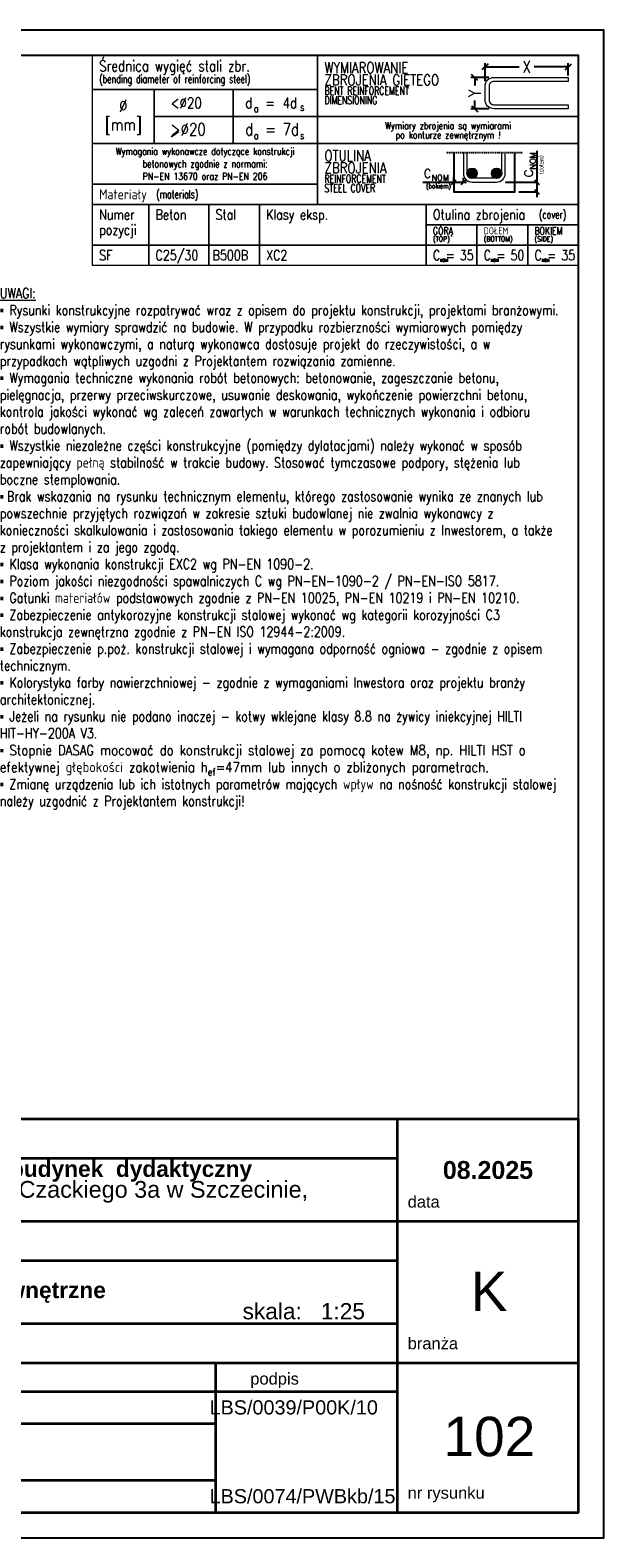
# Model space of a CAD drawing. Header units: millimetres. Extents: x 0 to 1625, y 0 to 742.
# Tile 24 of 24: x 1342 to 1625, y 0 to 742. Entities that reach past the tile are written whole.
import ezdxf
from ezdxf.enums import TextEntityAlignment as Align

# ---------------------------------------------------------------- set-up
doc = ezdxf.new("R2010")
doc.units = ezdxf.units.MM
doc.linetypes.add('AUSGEZOGEN', pattern=[0])
doc.linetypes.add('VERDECKT', pattern=[0.375, 0.25, -0.125])
for name, color, linetype in [('!PB_Ramka', 7, 'Continuous'), ('e-cad_kontur', 2, 'Continuous'), ('e-cad_opisy', 8, 'Continuous'), ('e-cad_prety_przekroj', 9, 'Continuous'), ('e-cad_wymiary', 1, 'Continuous'), ('PB_TABELKA_CIENKA', 1, 'Continuous'), ('PB_TABELKA_TEKST', 7, 'Continuous'), ('T__RAND', 7, 'Continuous')]:
    doc.layers.add(name, color=color, linetype=linetype)
doc.styles.add('e-cad_1', font='simplex.shx', dxfattribs={"width": 0.8})
doc.styles.add('KOPF8', font='simplex.shx', dxfattribs={"width": 0.8})
doc.styles.add('SIMPLEX7', font='simplex.shx', dxfattribs={"width": 0.7})
doc.styles.add('Styl 1', font='arial.ttf')
doc.styles.add('Styl 2', font='simplex.shx', dxfattribs={"width": 0.8})
doc.styles.add('STYL_AUTOMATYCZNY_1', font='arial.ttf')
doc.styles.add('STYL_AUTOMATYCZNY_2', font='simplex.shx')

# ---------------------------------------------------------------- blocks, each defined once
blk = doc.blocks.new('*U170')
at = {"layer": 'e-cad_opisy', "color": 8, "ltscale": 0.4}
blk.add_lwpolyline([(0, 0), (650, 0), (650, 297), (25, 297), (25, 297), (0, 297), (0, 0)], dxfattribs=at)
at = {"layer": 'e-cad_opisy', "color": 3, "ltscale": 0.4}
blk.add_lwpolyline([(30, 5), (645, 5), (645, 292), (30, 292), (30, 5)], dxfattribs=at)
blk = doc.blocks.new('_Oblique')
at = {"color": 0, "linetype": 'ByBlock', "lineweight": -2}
blk.add_line((-0.5, -0.5), (0.5, 0.5), dxfattribs=at)
blk = doc.blocks.new('zw$DBDF')
at = {"layer": 'e-cad_opisy', "color": 8, "ltscale": 10}
for p, q in [((-285.1, -55.5), (-114.8, -55.5)), ((125, -55.5), (-45.3, -55.5)), ((125, -97.6), (125, -36.8)), ((-266.4, -107.6), (-354.7, -107.6)), ((-336, -107.6), (-336, -147.9)), ((-336, -262.3), (-336, -222)), ((-266.4, -262.3), (-354.7, -262.3))]:
    blk.add_line(p, q, dxfattribs=at)
at = {"layer": 'e-cad_opisy', "color": 8, "ltscale": 20, "xscale": 30, "yscale": 30, "zscale": 30}
for p, rotation in [((-285.1, -55.5), 180), ((-336, -107.6), 90), ((-336, -262.3), 270)]:
    blk.add_blockref('_Oblique', p, dxfattribs=dict(at, rotation=rotation))
blk.add_blockref('_Oblique', (125, -55.5), dxfattribs=at)
at = {"layer": 'e-cad_opisy', "color": 1, "ltscale": 20, "insert": (-80.1, -55.5), "char_height": 60, "attachment_point": 5, "style": 'e-cad_1', "bg_fill": 3, "box_fill_scale": 1.1, "bg_fill_color": 257, "bg_fill_transparency": 0}
blk.add_mtext('X', dxfattribs=at)
at = {"layer": 'e-cad_opisy', "color": 1, "ltscale": 20, "insert": (-336, -185), "char_height": 60, "attachment_point": 5, "rotation": 90, "style": 'e-cad_1', "bg_fill": 3, "box_fill_scale": 1.1, "bg_fill_color": 257, "bg_fill_transparency": 0}
blk.add_mtext('Y', dxfattribs=at)
at = {"layer": 'e-cad_kontur', "color": 9, "lineweight": 18}
blk.add_lwpolyline([(125, -262.3), (-241.4, -262.3, -0.414214), (-285.1, -218.6), (-285.1, -151.3, -0.414214), (-241.4, -107.6), (125, -107.6), (125, -127.5), (-241.4, -127.5, 0.414214), (-265.2, -151.3), (-265.2, -218.6, 0.414214), (-241.4, -242.4), (125, -242.4)], format="xyb", close=True, dxfattribs=at)
at = {"layer": 'e-cad_opisy', "color": 8, "ltscale": 10}
blk.add_line((-285.1, -126.3), (-285.1, -36.8), dxfattribs=at)
blk = doc.blocks.new('TABELKA-ZBROJENIE')
at = {"layer": 'e-cad_kontur', "ltscale": 10}
for points in [[(-499.7, -580.2, 2.414214), (-523.5, -604, 0.414214), (-499.7, -580.2)], [(-379.5, -580.2, 2.414214), (-403.3, -604, 0.414214), (-379.5, -580.2)]]:
    blk.add_hatch(color=253, dxfattribs=at).paths.add_polyline_path(points)
at = {"layer": 'e-cad_kontur', "color": 3, "lineweight": 18, "ltscale": 10}
for points in [[(-2393.7, 0), (-1284.4, 0), (-1284.4, -166.7), (-2393.7, -166.7)], [(-1284.4, 0), (0, 0), (0, -300), (-1284.4, -300)], [(-2393.7, -166.7), (-2088.7, -166.7), (-2088.7, -433.3), (-2393.7, -433.3)], [(-2088.7, -166.7), (-1701.1, -166.7), (-1701.1, -300), (-2088.7, -300)], [(-1701.1, -166.7), (-1284.4, -166.7), (-1284.4, -300), (-1701.1, -300)], [(-2088.7, -300), (-1701.1, -300), (-1701.1, -433.3), (-2088.7, -433.3)], [(-1701.1, -300), (-1284.4, -300), (-1284.4, -433.3), (-1701.1, -433.3)], [(-1284.4, -300), (0, -300), (0, -433.3), (-1284.4, -433.3)], [(-2393.7, -433.3), (-1284.4, -433.3), (-1284.4, -633.3), (-2393.7, -633.3)], [(-1284.4, -433.3), (0, -433.3), (0, -733.3), (-1284.4, -733.3)], [(-2393.7, -633.3), (-1284.4, -633.3), (-1284.4, -733.3), (-2393.7, -733.3)], [(-2393.7, -733.3), (-2116.4, -733.3), (-2116.4, -933.3), (-2393.7, -933.3)], [(-2116.4, -733.3), (-1820.7, -733.3), (-1820.7, -933.3), (-2116.4, -933.3)], [(-1820.7, -733.3), (-1571.3, -733.3), (-1571.3, -933.3), (-1820.7, -933.3)], [(-1571.3, -733.3), (-750, -733.3), (-750, -933.3), (-1571.3, -933.3)], [(-750, -733.3), (0, -733.3), (0, -833.3), (-750, -833.3)], [(-750, -833.3), (-500, -833.3), (-500, -933.3), (-750, -933.3)], [(-500, -833.3), (-250, -833.3), (-250, -933.3), (-500, -933.3)], [(-250, -833.3), (0, -833.3), (0, -933.3), (-250, -933.3)], [(-2393.7, -933.3), (-2116.4, -933.3), (-2116.4, -1033.3), (-2393.7, -1033.3)], [(-2116.4, -933.3), (-1820.7, -933.3), (-1820.7, -1033.3), (-2116.4, -1033.3)], [(-1820.7, -933.3), (-1571.3, -933.3), (-1571.3, -1033.3), (-1820.7, -1033.3)], [(-1571.3, -933.3), (-750, -933.3), (-750, -1033.3), (-1571.3, -1033.3)], [(-750, -933.3), (-500, -933.3), (-500, -1033.3), (-750, -1033.3)], [(-500, -933.3), (-250, -933.3), (-250, -1033.3), (-500, -1033.3)], [(-250, -933.3), (0, -933.3), (0, -1033.3), (-250, -1033.3)]]:
    blk.add_lwpolyline(points, close=True, dxfattribs=at)
at = {"layer": 'e-cad_kontur'}
blk.add_lwpolyline([(-614.1, -477.9), (-614.1, -670.8), (-312.7, -670.8), (-312.7, -477.9)], dxfattribs=at)
at = {"layer": 'e-cad_kontur', "color": 3, "lineweight": 18}
for points in [[(-566.5, -477.9), (-566.5, -580.2, 0.414214), (-523.5, -623.1), (-403.3, -623.1, 0.414214), (-360.4, -580.2), (-360.4, -477.9)], [(-379.5, -477.9), (-379.5, -580.2, -0.414214), (-403.3, -604), (-523.5, -604, -0.414214), (-547.4, -580.2), (-547.4, -477.9)]]:
    blk.add_lwpolyline(points, format="xyb", dxfattribs=at)
at = {"layer": 'e-cad_prety_przekroj'}
for centre in [(-523.5, -580.2), (-403.3, -580.2)]:
    blk.add_circle(centre, 23.8, dxfattribs=at)
at = {"layer": 'e-cad_wymiary', "color": 8, "lineweight": -2, "ltscale": 10}
for points in [[(-625.4, -634.4), (-602.9, -611.9)], [(-577.7, -634.4), (-555.2, -611.9)], [(-215.8, -611.9), (-193.3, -634.4)], [(-215.8, -659.5), (-193.3, -682)]]:
    blk.add_lwpolyline(points, dxfattribs=at)
at = {"layer": 'PB_TABELKA_TEKST'}
blk.add_line((-2003.4, -400.5), (-1968.5, -374), dxfattribs=at)
at = {"layer": 'PB_TABELKA_TEKST', "color": 8, "linetype": 'AUSGEZOGEN'}
for p, q in [((-204.6, -469.2), (-204.6, -697.1)), ((-766, -623.1), (-551.6, -623.1)), ((-358.8, -623.1), (-204.6, -623.1)), ((-293.5, -670.8), (-204.6, -670.8))]:
    blk.add_line(p, q, dxfattribs=at)
for points in [[(-614.1, -623.1), (-614.1, -599.1)], [(-566.5, -623.1), (-566.5, -601.7)]]:
    blk.add_lwpolyline(points, dxfattribs=at)
at = {"layer": 'T__RAND', "linetype": 'VERDECKT', "ltscale": 0.5}
blk.add_line((-652.3, -477.9), (-274.6, -477.9), dxfattribs=at)
at = {"layer": 'e-cad_opisy', "ltscale": 10, "style": 'e-cad_1', "width": 0.8}
for p in [(-681.7, -1008.3), (-431.7, -1008.3), (-181.7, -1008.3)]:
    blk.add_text('NOM', height=15, dxfattribs=at).set_placement(p, align=Align.MIDDLE_LEFT)
at = {"layer": 'PB_TABELKA_CIENKA', "width": 0.7}
for s, height, style, p in [('(bending diameter of reinforcing steel)', 40, 'SIMPLEX7', (-2360.4, -135.5)), ('BENT REINFORCEMENT', 40, 'SIMPLEX7', (-1251, -193.3)), ('DIMENSIONING', 40, 'SIMPLEX7', (-1251, -240)), ('REINFORCEMENT', 40, 'SIMPLEX7', (-1251, -626.7)), ('STEEL COVER', 40, 'SIMPLEX7', (-1251, -673.3)), ('(bokiem)', 24, 'Styl 2', (-750.6, -654.7))]:
    blk.add_text(s, height=height, dxfattribs=dict(at, style=style)).set_placement(p)
at = {"layer": 'PB_TABELKA_CIENKA', "style": 'Styl 2', "width": 0.7}
blk.add_text('(dołem)', height=24, rotation=90, dxfattribs=at).set_placement((-171.6, -583.3))
at = {"layer": 'PB_TABELKA_CIENKA', "style": 'SIMPLEX7', "width": 0.7}
for s, p in [('(materials)', (-2079.1, -683.3)), ('(cover)', (-195, -783.3))]:
    blk.add_text(s, height=40, dxfattribs=at).set_placement(p, align=Align.MIDDLE_LEFT)
at = {"layer": 'PB_TABELKA_TEKST', "style": 'KOPF8', "width": 0.8}
for s, height, p in [('Średnica wygięć stali zbr.', 53.333, (-2360.4, -77.8)), ('WYMIAROWANIE', 53.333, (-1251, -86.7)), ('ZBROJENIA GIĘTEGO', 53.333, (-1251, -146.7)), ('<%%C20', 53.33, (-2008.4, -260)), ('d', 53.3, (-1641.2, -260)), ('=', 53.3, (-1542.3, -260)), ('4d', 53.33, (-1457, -260)), ('a', 36, (-1598.9, -279.1)), ('s', 36, (-1371.3, -271.9)), ('>%%C20', 59.99, (-2008.4, -393.3)), ('d', 60, (-1641.2, -393.3)), ('=', 60, (-1542.3, -393.3)), ('7d', 59.99, (-1457, -393.3)), ('a', 36, (-1598.9, -412.4)), ('s', 36, (-1371.3, -412.4)), ('OTULINA', 53.33, (-1251, -520)), ('ZBROJENIA', 53.33, (-1251, -580))]:
    blk.add_text(s, height=height, dxfattribs=at).set_placement(p)
for s, height, p in [('%%C', 59.99, (-2241.2, -246.8)), ('[mm]', 59.99, (-2241.2, -339.6)), ('Wymagania wykonawcze dotyczące konstrukcji', 35, (-1839, -471.7)), ('betonowych zgodnie z normami:', 35, (-1839, -533.3)), ('PN-EN 13670 oraz PN-EN 206', 35, (-1839, -595))]:
    blk.add_text(s, height=height, dxfattribs=at).set_placement(p, align=Align.MIDDLE_CENTER)
for s, p in [('Wymiary zbrojenia są wymiarami', (-642.2, -350)), ('po konturze zewnętrznym !', (-642.2, -396.7))]:
    blk.add_text(s, height=35, dxfattribs=at).set_placement(p, align=Align.MIDDLE)
for s, height, p in [('Materiały', 50, (-2360.4, -683.3)), ('Numer', 50, (-2360.4, -783.3)), ('Beton', 50, (-2083, -783.3)), ('Stal', 50, (-1787.4, -783.3)), ('Klasy eksp.', 50, (-1538, -783.3)), ('Otulina zbrojenia', 50, (-716.7, -783.3)), ('pozycji', 50, (-2360.4, -858.3)), ('GÓRĄ', 35, (-716.7, -863.3)), ('DOŁEM', 35, (-466.7, -863.3)), ('BOKIEM', 35, (-216.7, -863.3)), ('C =', 50, (-716.7, -983.3)), ('C =', 50, (-466.7, -983.3)), ('C =', 50, (-216.7, -983.3))]:
    blk.add_text(s, height=height, dxfattribs=at).set_placement(p, align=Align.MIDDLE_LEFT)
at = {"layer": 'PB_TABELKA_TEKST', "color": 1, "style": 'KOPF8', "width": 0.8}
for s, p in [('(TOP)', (-716.7, -903.3)), ('(BOTTOM)', (-466.7, -903.3)), ('(SIDE)', (-216.7, -903.3))]:
    blk.add_text(s, height=25, dxfattribs=at).set_placement(p, align=Align.MIDDLE_LEFT)
at = {"layer": 'PB_TABELKA_TEKST', "insert": (-266, -599), "char_height": 42, "width": 141.65, "attachment_point": 1, "rotation": 90, "style": 'Styl 1'}
blk.add_mtext('\\pxsm0.8;{\\A1;\\Fsimplex.shx|c238;C{\\H0.7x;\\S^ NOM;}}', dxfattribs=at)
at = {"layer": 'PB_TABELKA_TEKST', "insert": (-761.9, -560.3), "char_height": 42, "width": 141.65, "attachment_point": 1, "style": 'Styl 1'}
blk.add_mtext('\\pxsm0.8;{\\A1;\\Fsimplex.shx|c238;C{\\H0.7x;\\S^ NOM;}}', dxfattribs=at)
at = {"layer": 'e-cad_wymiary', "ltscale": 20}
blk.add_blockref('zw$DBDF', (-175, 0), dxfattribs=at)

msp = doc.modelspace()

# ---------------------------------------------------------------- linework, layer by layer
at = {"layer": 'e-cad_kontur', "color": 3, "linetype": 'Continuous', "lineweight": 35}
for p, q in [((892.5, 206.29), (1612.5, 206.29)), ((923.52, 206.29), (1601.79, 206.29)), ((1523.36, 12.5), (1523.36, 206.29)), ((1612.5, 12.5), (1612.5, 206.29)), ((1086.32, 186.91), (1523.36, 186.91)), ((1086.32, 155.91), (1612.5, 155.91)), ((1086.32, 136.53), (1523.36, 136.53)), ((1086.32, 105.52), (1523.36, 105.52)), ((1086.32, 86.14), (1612.5, 86.14)), ((1433.84, 12.5), (1433.84, 86.14)), ((1433.84, 12.5), (1433.84, 86.14)), ((1086.32, 72.15), (1523.36, 72.15)), ((1154.45, 72.15), (1435.13, 72.15)), ((1154.45, 72.15), (1433.84, 72.15)), ((1154.45, 56.24), (1433.84, 56.24)), ((1086.32, 28.43), (1433.84, 28.43)), ((1154.45, 28.43), (1433.84, 28.43)), ((892.5, 12.5), (1612.5, 12.5)), ((1154.45, 12.5), (1435.13, 12.5)), ((1230.12, 12.5), (1455.25, 12.5))]:
    msp.add_line(p, q, dxfattribs=at)

# ---------------------------------------------------------------- block references
at = {"layer": '!PB_Ramka', "xscale": 2.5, "yscale": 2.5, "zscale": 2.5}
msp.add_blockref('*U170', (0, 0), dxfattribs=at)

# ---------------------------------------------------------------- texts
at = {"color": 7, "linetype": 'Continuous', "lineweight": 13, "insert": (1157.45, 171.41), "char_height": 8, "width": 351.997, "attachment_point": 4, "line_spacing_factor": 0.751632, "style": 'STYL_AUTOMATYCZNY_2'}
msp.add_mtext('\\A1;{\\pql;\\fArial|b1|i0|c238|p0;\\W1.000000;Adaptacja obiektu biurowego na budynek  dydaktyczny Uniwersytetu WSB Merito\\fArial|b0|i0|c238|p0;\\W1.000000; \\fArial|b0|i0|c238|p0;\\H1.029412x;\\W1.000000;przy ul. Czackiego 3a w Szczecinie,\\P\\pql;\\fArial|b0|i0|c238|p0;\\W1.000000;dz.nr ewid. 29/1 i 11dr obr. 1040}', dxfattribs=at)
at = {"color": 7, "linetype": 'Continuous', "lineweight": 13, "insert": (1567.93, 181.1), "char_height": 8.8, "attachment_point": 5, "style": 'STYL_AUTOMATYCZNY_2'}
msp.add_mtext('\\pxqc;{\\A1;\\fArial|b1|i0|c238|p0;08.2025}', dxfattribs=at)
at = {"color": 7, "linetype": 'Continuous', "lineweight": 35}
for s, insert, char_height, attachment_point, style in [('\\A1;{\\pql;\\fArial|b0|i0|c238|p0;\\W1.000000;data}', (1528.39, 165.5), 5.8137, 4, 'STYL_AUTOMATYCZNY_1'), ('{\\A1;\\fArial|b1|i0|c238|p34;Konstrukcja stalowa - Schody zewnętrzne}', (1157.45, 120.83), 8, 4, 'STYL_AUTOMATYCZNY_2'), ('\\pxqc;{\\A1;\\fArial|b0|i0|c238|p0;K}', (1568.48, 121.45), 19.3792, 5, 'STYL_AUTOMATYCZNY_1'), ('\\A1;\\pxql;{\\fArial|b0|i0|c238|p34;skala:   }1:25', (1447.1, 111.57), 8, 4, 'STYL_AUTOMATYCZNY_1'), ('\\A1;{\\pql;\\fArial|b0|i0|c238|p0;\\W1.000000;branża}', (1528.39, 95.73), 5.8137, 4, 'STYL_AUTOMATYCZNY_1'), ('\\A1;{\\pql;\\fArial|b0|i0|c238|p0;\\W1.000000;podpis}', (1450.88, 77.51), 5.8137, 4, 'STYL_AUTOMATYCZNY_1'), ('\\pxqr;{\\A1;\\fArial|b0|i0|c238|p0;LBS/0039/P00K/10}', (1430.84, 64.2), 6.9765, 4, 'STYL_AUTOMATYCZNY_1'), ('{\\A1;102}', (1568.64, 49.78), 19.379, 5, 'STYL_AUTOMATYCZNY_1'), ('\\pxqr;{\\A1;\\fArial|b0|i0|c238|p0;LBS/0074/PWBkb/15}', (1430.84, 20.45), 6.9765, 4, 'STYL_AUTOMATYCZNY_1'), ('\\A1;{\\pql;\\fArial|b0|i0|c238|p0;\\W1.000000;nr rysunku}', (1528.39, 21.3), 5.8137, 4, 'STYL_AUTOMATYCZNY_1')]:
    msp.add_mtext(s, dxfattribs=dict(at, insert=insert, char_height=char_height, attachment_point=attachment_point, style=style))

# ---------------------------------------------------------------- next in the draw order: block references
at = {"layer": 'e-cad_wymiary', "ltscale": 5, "xscale": 0.1, "yscale": 0.1, "zscale": 0.1}
msp.add_blockref('TABELKA-ZBROJENIE', (1612.5, 730), dxfattribs=at)

# ---------------------------------------------------------------- next in the draw order: texts
at = {"layer": 'e-cad_wymiary', "lineweight": 0, "ltscale": 10, "insert": (1327.54, 615.45), "char_height": 5, "width": 276.0092, "attachment_point": 1, "style": 'e-cad_1', "bg_fill": 3, "box_fill_scale": 1.5, "bg_fill_color": 256, "bg_fill_transparency": 0}
msp.add_mtext('{\\A1;\\L\\C2;UWAGI:\\P\\fArial|b0|i0|c238|p34;\\l\\C1;▪\\Fsimplex.shx|c238; Rysunki konstrukcyjne rozpatrywać wraz z opisem do projektu konstrukcji, projektami branżowymi. \\P\\fArial|b0|i0|c238|p34;▪\\Fsimplex.shx|c238; Wszystkie wymiary sprawdzić na budowie. W przypadku rozbierzności wymiarowych pomiędzy rysunkami wykonawczymi, a naturą wykonawca dostosuje projekt do rzeczywistości, a w przypadkach wątpliwych uzgodni z Projektantem rozwiązania zamienne.\\P\\fArial|b0|i0|c238|p34;▪\\Fsimplex.shx|c238; Wymagania techniczne wykonania robót betonowych: betonowanie, zageszczanie betonu, pielęgnacja, przerwy przeciwskurczowe, usuwanie deskowania, wykończenie powierzchni betonu, kontrola jakości wykonać wg zaleceń zawartych w warunkach technicznych wykonania i odbioru robót budowlanych. \\P\\fArial|b0|i0|c238|p34;▪\\Fsimplex.shx|c238; Wszystkie niezależne części konstrukcyjne (pomiędzy dylatacjami) należy wykonać w sposób zapewniający pełną stabilność w trakcie budowy. Stosować tymczasowe podpory, stężenia lub boczne stemplowania.\\P\\fArial|b0|i0|c238|p34;▪ \\Fsimplex.shx|c238;Brak wskazania na rysunku technicznym elementu, którego zastosowanie wynika ze znanych lub powszechnie przyjętych rozwiązań w zakresie sztuki budowlanej nie zwalnia wykonawcy z konieczności skalkulowania i zastosowania takiego elementu w porozumieniu z Inwestorem, a także z projektantem i za jego zgodą.\\P\\fArial|b0|i0|c238|p34;▪\\Fsimplex.shx|c238; Klasa wykonania konstrukcji EXC2 wg PN-EN 1090-2.\\P\\fArial|b0|i0|c238|p34;▪\\Fsimplex.shx|c238; Poziom jakości niezgodności spawalniczych C wg PN-EN-1090-2 / PN-EN-ISO 5817.\\P\\fArial|b0|i0|c238|p34;▪\\Fsimplex.shx|c238; Gatunki materiałów podstawowych zgodnie z PN-EN 10025, PN-EN 10219 i PN-EN 10210. \\P\\fArial|b0|i0|c238|p34;▪\\Fsimplex.shx|c238; Zabezpieczenie antykorozyjne konstrukcji stalowej wykonać wg kategorii korozyjności C3 konstrukcja zewnętrzna zgodnie z PN-EN ISO 12944-2:2009. \\P\\fArial|b0|i0|c238|p34;▪\\Fsimplex.shx|c238; Zabezpieczenie p.poż. konstrukcji stalowej i wymagana odporność ogniowa - zgodnie z opisem technicznym.\\P\\fArial|b0|i0|c238|p34;▪\\Fsimplex.shx|c238; Kolorystyka farby nawierzchniowej - zgodnie z wymaganiami Inwestora oraz projektu branży architektonicznej.\\P\\fArial|b0|i0|c238|p34;▪\\Fsimplex.shx|c238; Jeżeli na rysunku nie podano inaczej - kotwy wklejane klasy 8.8 na żywicy iniekcyjnej HILTI HIT-HY-200A V3.\\P\\pxt3;\\fArial|b0|i0|c238|p0;▪\\Fsimplex.shx|c1; \\W0.85;Stopnie DASAG mocować do konstrukcji stalowej za pomocą kotew M8, np. HILTI HST o efektywnej głębokości zakotwienia h{\\H0.7x;\\S^ ef;}=47mm lub innych o zbliżonych parametrach.\\P\\fArial|b0|i0|c238|p34;\\W0.8;▪\\Fsimplex.shx|c238; Zmianę urządzenia lub ich istotnych parametrów mających wpływ na nośność konstrukcji stalowej należy uzgodnić z Projektantem konstrukcji!}', dxfattribs=at)

# ---------------------------------------------------------------- next in the draw order: texts
at = {"layer": 'PB_TABELKA_TEKST', "style": 'KOPF8', "width": 0.8}
for s, p in [('SF', (1376.46, 631.67)), ('C25/30', (1404.2, 631.67)), ('B500B', (1432.33, 631.67)), ('XC2', (1458.7, 631.67)), ('35', (1554, 631.67)), ('50', (1579, 631.67)), ('35', (1604, 631.67))]:
    msp.add_text(s, height=5, dxfattribs=at).set_placement(p, align=Align.MIDDLE_LEFT)

doc.saveas('drawing.dxf')
